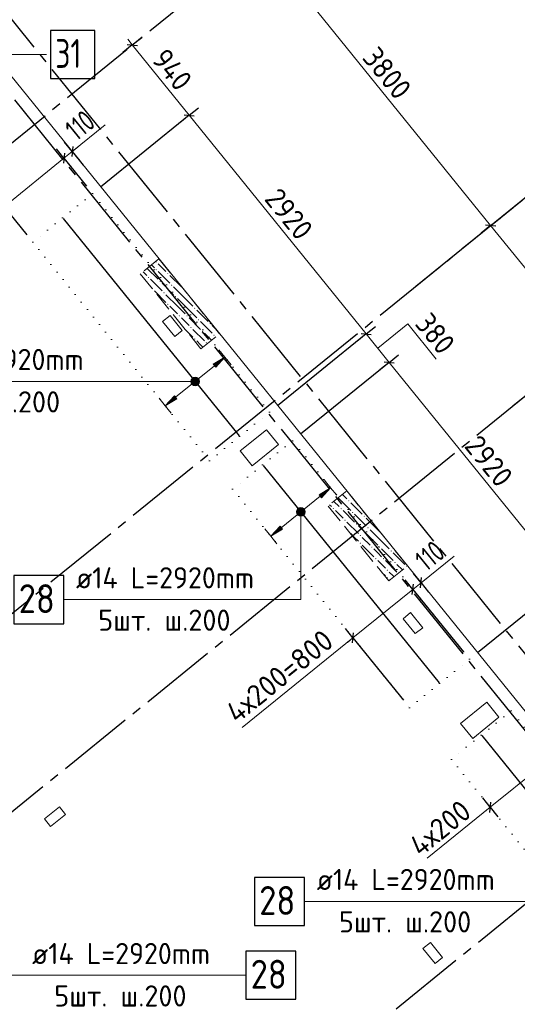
# Model space of a CAD drawing. Header units: millimetres. Extents: x 0 to 59400, y 0 to 42000.
# Tile 30 of 32: x 46942 to 52111, y 25973 to 36195. Entities that reach past the tile are written whole.
import ezdxf

# ---------------------------------------------------------------- set-up
doc = ezdxf.new("R2010")
doc.units = ezdxf.units.MM
for name, pattern in [('______2', [270, 200, -70]), ('______5', [1100, 800, -100, 100, -100]), ('______9', [100, 0, -100])]:
    doc.linetypes.add(name, pattern=pattern)
for name, color, linetype, lineweight in [('Standard', 7, 'Continuous', 25), ('ДОП Верх по У', 7, 'Continuous', 18), ('ЖБ Перекрытие верхний уровень_1', 7, 'Continuous', 18), ('Позиционная метка номер позиции', 7, 'Continuous', 13), ('Размерная линия_ общее', 7, 'Continuous', 13)]:
    doc.layers.add(name, color=color, linetype=linetype, lineweight=lineweight)
doc.layers.add('ЖБ Пилон', color=7, linetype='______2', lineweight=13, true_color=0xa0a0a0)
doc.layers.add('Оси', color=7, linetype='______5', lineweight=13, true_color=0x656565)
doc.styles.add('ISOCPEUR', font='txt')

msp = doc.modelspace()

# ---------------------------------------------------------------- hatches: boundary and pattern name
at = {"layer": 'ДОП Верх по У', "linetype": 'Continuous', "lineweight": 13, "transparency": 33554687}
for points in [[(48978, 32587), (49074, 32691), (48953, 32618)], [(50076, 31232), (50172, 31335), (50051, 31263)]]:
    msp.add_hatch(color=7, dxfattribs=at).paths.add_polyline_path(points)
for points in [[(48574, 32260), (48453, 32187), (48549, 32291)], [(49672, 30905), (49550, 30832), (49647, 30936)]]:
    msp.add_hatch(color=7, dxfattribs=at).paths.add_polyline_path(points, flags=16)
at = {"layer": 'ЖБ Пилон', "linetype": 'Continuous', "lineweight": 18, "transparency": 33554687}
for points in [[(48354, 33680), (48361, 33686), (48367, 33680), (48361, 33673)], [(48354, 33600), (48361, 33606), (48367, 33600), (48361, 33593)], [(48474, 33560), (48481, 33566), (48487, 33560), (48481, 33553)], [(48274, 33520), (48281, 33526), (48287, 33520), (48281, 33513)], [(48394, 33480), (48401, 33486), (48407, 33480), (48401, 33473)], [(48514, 33440), (48521, 33446), (48527, 33440), (48521, 33433)], [(48318, 33403), (48321, 33406), (48327, 33400), (48323, 33396)], [(48434, 33360), (48441, 33366), (48447, 33360), (48441, 33353)], [(48554, 33320), (48561, 33326), (48567, 33320), (48561, 33313)], [(48634, 33400), (48639, 33404), (48644, 33397), (48641, 33393)], [(48474, 33240), (48481, 33246), (48487, 33240), (48481, 33233)], [(48594, 33120), (48601, 33126), (48607, 33120), (48601, 33113)], [(48674, 33120), (48681, 33126), (48687, 33120), (48681, 33113)], [(48754, 33200), (48761, 33206), (48767, 33200), (48761, 33193)], [(48794, 33080), (48801, 33086), (48807, 33080), (48801, 33073)], [(48914, 33040), (48921, 33046), (48927, 33040), (48921, 33033)], [(48640, 33005), (48641, 33006), (48647, 33000), (48646, 32998)], [(48714, 33000), (48721, 33006), (48727, 33000), (48721, 32993)], [(48834, 32960), (48841, 32966), (48847, 32960), (48841, 32953)], [(48954, 32920), (48961, 32926), (48967, 32920), (48961, 32913)], [(48754, 32880), (48761, 32886), (48767, 32880), (48761, 32873)], [(48874, 32840), (48881, 32846), (48887, 32840), (48881, 32833)], [(50354, 31280), (50357, 31282), (50363, 31275), (50361, 31273)], [(50354, 31200), (50361, 31206), (50367, 31200), (50361, 31193)], [(50194, 31120), (50201, 31126), (50207, 31120), (50201, 31113)], [(50274, 31120), (50281, 31126), (50287, 31120), (50281, 31113)], [(50394, 31080), (50401, 31086), (50407, 31080), (50401, 31073)], [(50314, 31000), (50321, 31006), (50327, 31000), (50321, 30993)], [(50514, 31040), (50521, 31046), (50527, 31040), (50521, 31033)], [(50358, 30883), (50361, 30886), (50367, 30880), (50364, 30876)], [(50434, 30960), (50441, 30966), (50447, 30960), (50441, 30953)], [(50554, 30920), (50561, 30926), (50567, 30920), (50561, 30913)], [(50474, 30840), (50481, 30846), (50487, 30840), (50481, 30833)], [(50474, 30760), (50481, 30766), (50487, 30760), (50481, 30753)], [(50594, 30720), (50601, 30726), (50607, 30720), (50601, 30713)], [(50674, 30720), (50681, 30726), (50687, 30720), (50681, 30713)], [(50794, 30680), (50801, 30686), (50807, 30680), (50801, 30673)], [(50634, 30600), (50641, 30606), (50647, 30600), (50641, 30593)], [(50714, 30600), (50721, 30606), (50727, 30600), (50721, 30593)], [(50834, 30560), (50841, 30566), (50847, 30560), (50841, 30553)], [(50754, 30480), (50761, 30486), (50767, 30480), (50761, 30473)], [(50954, 30520), (50961, 30526), (50964, 30522), (50957, 30516)], [(50754, 30400), (50761, 30406), (50767, 30400), (50761, 30393)]]:
    msp.add_hatch(color=7, dxfattribs=at).paths.add_polyline_path(points, flags=16)
at = {"layer": 'Позиционная метка номер позиции', "linetype": 'Continuous', "lineweight": 13, "transparency": 33554687}
for points in [[(48725, 32417), (48725, 32462), (48719, 32439)], [(48741, 32400), (48741, 32478), (48725, 32462)], [(48741, 32400), (48725, 32462), (48725, 32417)], [(48764, 32394), (48764, 32484), (48741, 32478)], [(48764, 32394), (48741, 32478), (48741, 32400)], [(48786, 32400), (48786, 32478), (48764, 32484)], [(48786, 32400), (48764, 32484), (48764, 32394)], [(48802, 32417), (48802, 32462), (48786, 32478)], [(48802, 32417), (48786, 32478), (48786, 32400)], [(48802, 32462), (48802, 32417), (48809, 32439)], [(49900, 31106), (49823, 31106), (49816, 31084)], [(49900, 31106), (49816, 31084), (49906, 31084)], [(49906, 31084), (49816, 31084), (49823, 31061)], [(49884, 31122), (49839, 31122), (49823, 31106)], [(49884, 31122), (49823, 31106), (49900, 31106)], [(49906, 31084), (49823, 31061), (49900, 31061)], [(49839, 31122), (49884, 31122), (49861, 31129)], [(49900, 31061), (49823, 31061), (49839, 31045)], [(49900, 31061), (49839, 31045), (49884, 31045)], [(49884, 31045), (49839, 31045), (49861, 31039)]]:
    msp.add_hatch(color=7, dxfattribs=at).paths.add_polyline_path(points)

# ---------------------------------------------------------------- linework, layer by layer
at = {"layer": 'Standard', "color": 7, "linetype": '______9', "lineweight": 13, "transparency": 33554687}
for p, q in [((47699, 34389), (47078, 33886)), ((49537, 32120), (47699, 34389)), ((47078, 33886), (48915, 31616)), ((48915, 31616), (49537, 32120)), ((49776, 31824), (49154, 31321)), ((51614, 29555), (49776, 31824)), ((49154, 31321), (50992, 29052)), ((50992, 29052), (51614, 29555)), ((52048, 29019), (51426, 28516)), ((53886, 26750), (52048, 29019)), ((51426, 28516), (53264, 26246))]:
    msp.add_line(p, q, dxfattribs=at)
at = {"layer": 'ДОП Верх по У', "color": 7, "linetype": 'Continuous', "lineweight": 25, "transparency": 33554687}
for p, q in [((47393, 34132), (49222, 31874)), ((49470, 31567), (51298, 29309)), ((51742, 28762), (53571, 26503))]:
    msp.add_line(p, q, dxfattribs=at)
at = {"layer": 'ДОП Верх по У', "color": 251, "linetype": 'Continuous', "lineweight": 13, "true_color": 0x494949, "transparency": 33554687}
for p, q in [((49074, 32691), (49011, 32769)), ((49074, 32691), (48953, 32618)), ((48953, 32618), (48978, 32587)), ((48978, 32587), (49074, 32691)), ((49074, 32691), (49137, 32613)), ((49074, 32691), (49074, 32691)), ((48561, 32276), (48966, 32603)), ((48453, 32187), (48390, 32265)), ((48453, 32187), (48549, 32291)), ((48574, 32260), (48453, 32187)), ((48549, 32291), (48574, 32260)), ((48453, 32187), (48516, 32110)), ((48453, 32187), (48453, 32187)), ((50172, 31335), (50109, 31413)), ((50172, 31335), (50051, 31263)), ((50076, 31232), (50172, 31335)), ((50172, 31335), (50235, 31258)), ((50172, 31335), (50172, 31335)), ((49659, 30920), (50063, 31247)), ((50051, 31263), (50076, 31232)), ((49550, 30832), (49487, 30910)), ((49550, 30832), (49647, 30936)), ((49672, 30905), (49550, 30832)), ((49647, 30936), (49672, 30905)), ((49550, 30832), (49613, 30754)), ((49550, 30832), (49550, 30832))]:
    msp.add_line(p, q, dxfattribs=at)
at = {"layer": 'ДОП Верх по У', "color": 7, "linetype": 'Continuous', "lineweight": 25, "transparency": 33554687}
for points in [[(47261, 35584), (47721, 35584), (47721, 36084), (47261, 36084), (47261, 35584)], [(46882, 29924), (47402, 29924), (47402, 30424), (46882, 30424), (46882, 29924)], [(49380, 26791), (49900, 26791), (49900, 27291), (49380, 27291), (49380, 26791)], [(49291, 26025), (49811, 26025), (49811, 26525), (49291, 26525), (49291, 26025)]]:
    msp.add_lwpolyline(points, dxfattribs=at)
at = {"layer": 'ЖБ Перекрытие верхний уровень_1', "color": 7, "linetype": 'Continuous', "lineweight": 18, "transparency": 33554687}
for p, q in [((55406, 25047), (46407, 36160)), ((48505, 33124), (48427, 33061)), ((48631, 32969), (48505, 33124)), ((48427, 33061), (48553, 32906)), ((48553, 32906), (48631, 32969)), ((49504, 31938), (49232, 31718)), ((49629, 31783), (49504, 31938)), ((49232, 31718), (49357, 31563)), ((49357, 31563), (49629, 31783)), ((51003, 30039), (50926, 29976)), ((50926, 29976), (51051, 29821)), ((51129, 29883), (51003, 30039)), ((51051, 29821), (51129, 29883)), ((51794, 29110), (51522, 28889)), ((51920, 28954), (51794, 29110)), ((51648, 28734), (51920, 28954)), ((51522, 28889), (51648, 28734)), ((47354, 28023), (47198, 27897)), ((47417, 27945), (47354, 28023)), ((47261, 27819), (47417, 27945)), ((47198, 27897), (47261, 27819)), ((51209, 26615), (51131, 26552)), ((51334, 26460), (51209, 26615)), ((51131, 26552), (51257, 26397)), ((51257, 26397), (51334, 26460))]:
    msp.add_line(p, q, dxfattribs=at)
at = {"layer": 'ЖБ Пилон', "color": 253, "linetype": '______2', "lineweight": 13, "true_color": 0xa0a0a0, "transparency": 33554687}
for p, q in [((48389, 33712), (48195, 33555)), ((49018, 32935), (48389, 33712)), ((48195, 33555), (48824, 32778)), ((48824, 32778), (49018, 32935)), ((50340, 31303), (50145, 31146)), ((50969, 30526), (50340, 31303)), ((50145, 31146), (50775, 30369)), ((50775, 30369), (50969, 30526))]:
    msp.add_line(p, q, dxfattribs=at)
at = {"layer": 'ЖБ Пилон', "color": 9, "linetype": 'Continuous', "lineweight": 18, "true_color": 0xc7c7c7, "transparency": 33554687}
for p, q in [((48311, 33649), (48341, 33620)), ((48421, 33620), (48381, 33660)), ((48223, 33578), (48261, 33540)), ((48267, 33613), (48381, 33500)), ((48381, 33580), (48501, 33460)), ((48461, 33580), (48421, 33620)), ((48501, 33540), (48621, 33420)), ((48301, 33500), (48421, 33380)), ((48421, 33460), (48541, 33340)), ((48341, 33380), (48461, 33260)), ((48581, 33220), (48461, 33340)), ((48661, 33300), (48541, 33420)), ((48581, 33300), (48661, 33220)), ((48661, 33300), (48741, 33220)), ((48501, 33220), (48581, 33140)), ((48581, 33220), (48661, 33140)), ((48661, 33220), (48781, 33100)), ((48781, 33180), (48901, 33060)), ((48661, 33060), (48621, 33100)), ((48701, 33020), (48661, 33060)), ((48701, 33100), (48821, 32980)), ((48821, 33060), (48941, 32940)), ((48989, 32971), (48941, 33020)), ((48661, 32980), (48741, 32900)), ((48741, 32980), (48861, 32860)), ((48934, 32867), (48861, 32940)), ((48821, 32820), (48781, 32860)), ((48845, 32795), (48821, 32820)), ((50338, 31302), (50341, 31300)), ((50206, 31194), (50261, 31140)), ((50250, 31230), (50261, 31220)), ((50261, 31220), (50381, 31100)), ((50294, 31266), (50341, 31220)), ((50381, 31180), (50501, 31060)), ((50161, 31159), (50181, 31140)), ((50261, 31060), (50221, 31100)), ((50301, 31100), (50421, 30980)), ((50301, 31020), (50261, 31060)), ((50341, 30980), (50461, 30860)), ((50421, 31060), (50541, 30940)), ((50661, 30900), (50541, 31020)), ((50581, 30820), (50461, 30940)), ((50581, 30900), (50661, 30820)), ((50661, 30900), (50692, 30868)), ((50421, 30820), (50381, 30860)), ((50461, 30780), (50421, 30820)), ((50501, 30820), (50581, 30740)), ((50581, 30820), (50661, 30740)), ((50661, 30820), (50781, 30700)), ((50501, 30740), (50621, 30620)), ((50661, 30660), (50621, 30700)), ((50701, 30700), (50821, 30580)), ((50701, 30620), (50661, 30660)), ((50661, 30580), (50741, 30500)), ((50741, 30580), (50861, 30460)), ((50821, 30660), (50941, 30540)), ((50917, 30483), (50861, 30540)), ((50704, 30457), (50741, 30420)), ((50821, 30420), (50781, 30460)), ((50781, 30380), (50784, 30376)), ((50828, 30412), (50821, 30420))]:
    msp.add_line(p, q, dxfattribs=at)
at = {"layer": 'Оси', "color": 8, "linetype": '______5', "lineweight": -3, "transparency": 33554687}
for p, q in [((39744, 29157), (49832, 37325)), ((57475, 23088), (46097, 37139)), ((57086, 22773), (45708, 36824)), ((42136, 26204), (52223, 34372)), ((43143, 24960), (53230, 33129)), ((45723, 21774), (55810, 29942))]:
    msp.add_line(p, q, dxfattribs=at)
at = {"layer": 'Оси', "color": 7, "linetype": 'Continuous', "lineweight": 25, "transparency": 33554687}
for p, q in [((51057, 33428), (52223, 34372)), ((52064, 32185), (53230, 33129))]:
    msp.add_line(p, q, dxfattribs=at)
at = {"layer": 'Позиционная метка номер позиции', "color": 251, "linetype": 'Continuous', "lineweight": 13, "true_color": 0x656565, "transparency": 33554687}
for p, q in [((47487, 34826), (47829, 35103)), ((51112, 30350), (51454, 30627)), ((50404, 29777), (49254, 28846)), ((51829, 28018), (51176, 27489))]:
    msp.add_line(p, q, dxfattribs=at)
at = {"layer": 'Позиционная метка номер позиции', "color": 7, "linetype": 'Continuous', "lineweight": 13, "transparency": 33554687}
for p, q in [((48764, 32439), (45651, 32439)), ((48719, 32439), (48719, 32439)), ((48764, 32484), (48764, 32484)), ((48809, 32439), (48809, 32439)), ((48764, 32394), (48764, 32394)), ((49816, 31084), (49816, 31084)), ((49861, 31129), (49861, 31129)), ((49906, 31084), (49906, 31084)), ((49861, 31039), (49861, 31039)), ((53135, 27041), (49900, 27041)), ((46299, 26275), (49291, 26275))]:
    msp.add_line(p, q, dxfattribs=at)
for points in [[(44500, 33804), (44500, 35834), (47221, 35834)], [(49861, 31084), (49861, 30174), (47409, 30174)]]:
    msp.add_lwpolyline(points, dxfattribs=at)
at = {"layer": 'Позиционная метка номер позиции', "color": 251, "linetype": 'Continuous', "lineweight": 13, "true_color": 0x656565, "transparency": 33554687}
msp.add_lwpolyline([(50661, 32784), (50972, 33036), (51268, 32671)], dxfattribs=at)
at = {"layer": 'Позиционная метка номер позиции', "color": 7, "linetype": 'Continuous', "lineweight": 13, "transparency": 33554687}
for centre in [(48764, 32439), (49861, 31084)]:
    msp.add_circle(centre, 45, dxfattribs=at)
at = {"layer": 'Размерная линия_ общее', "color": 7, "linetype": 'Continuous', "lineweight": 13, "transparency": 33554687}
for p, q in [((51834, 34058), (49443, 37011)), ((52841, 32814), (51834, 34058))]:
    msp.add_line(p, q, dxfattribs=at)
at = {"layer": 'Размерная линия_ общее', "color": 251, "linetype": 'Continuous', "lineweight": 13, "true_color": 0x656565, "transparency": 33554687}
for p, q in [((48112, 35933), (48064, 35991)), ((48112, 35933), (48703, 35202)), ((48703, 35202), (50541, 32933)), ((47487, 34826), (47545, 34873)), ((47401, 34757), (46780, 34253)), ((47487, 34826), (47401, 34757)), ((50541, 32933), (50780, 32637)), ((50780, 32637), (52618, 30368)), ((51112, 30350), (51170, 30397)), ((50404, 29777), (51026, 30281)), ((51026, 30281), (51112, 30350)), ((50404, 29777), (50346, 29730)), ((51829, 28018), (52451, 28521)), ((51829, 28018), (51771, 27971))]:
    msp.add_line(p, q, dxfattribs=at)
at = {"layer": 'Размерная линия_ общее', "color": 251, "linetype": 'Continuous', "lineweight": -3, "true_color": 0x656565, "transparency": 33554687}
for p, q in [((48112, 35933), (48209, 36011)), ((48112, 35933), (48014, 35854)), ((48112, 35933), (48112, 35933)), ((48703, 35202), (48800, 35281)), ((48703, 35202), (47782, 34456)), ((48703, 35202), (48606, 35123)), ((47487, 34826), (47408, 34923)), ((47401, 34757), (47323, 34854)), ((47401, 34757), (47480, 34660)), ((47401, 34757), (47636, 34467)), ((47487, 34826), (47566, 34729)), ((47487, 34826), (47603, 34683)), ((46780, 34253), (47015, 33963)), ((50541, 32933), (49620, 32187)), ((50541, 32933), (50444, 32854)), ((50541, 32933), (50638, 33011)), ((50780, 32637), (50877, 32716)), ((50780, 32637), (49859, 31892)), ((50780, 32637), (50683, 32559)), ((51026, 30281), (50947, 30378)), ((51112, 30350), (51033, 30447)), ((52618, 30368), (51697, 29622)), ((51026, 30281), (51105, 30184)), ((51026, 30281), (51551, 29633)), ((51112, 30350), (51190, 30253)), ((51112, 30350), (51129, 30329)), ((50404, 29777), (50326, 29874)), ((50404, 29777), (50483, 29680)), ((50404, 29777), (50929, 29129)), ((51829, 28018), (51751, 28115)), ((51829, 28018), (51908, 27921))]:
    msp.add_line(p, q, dxfattribs=at)
at = {"layer": 'Размерная линия_ общее', "color": 251, "linetype": 'Continuous', "lineweight": 25, "true_color": 0x656565, "transparency": 33554687}
for p, q in [((48059, 35938), (48164, 35927)), ((48650, 35208), (48756, 35196)), ((47493, 34879), (47482, 34774)), ((47407, 34810), (47396, 34704)), ((50488, 32938), (50594, 32927)), ((50727, 32643), (50833, 32632)), ((51106, 30297), (51117, 30403)), ((51020, 30228), (51032, 30334)), ((50399, 29725), (50410, 29830)), ((51824, 27965), (51835, 28071))]:
    msp.add_line(p, q, dxfattribs=at)
at = {"layer": 'Размерная линия_ общее', "color": 253, "linetype": 'Continuous', "lineweight": -3, "true_color": 0xa0a0a0, "transparency": 33554687}
for q in [(51737, 33979), (51932, 34136)]:
    msp.add_line((51834, 34058), q, dxfattribs=at)
at = {"layer": 'Размерная линия_ общее', "color": 7, "linetype": 'Continuous', "lineweight": 25, "transparency": 33554687}
msp.add_line((51887, 34052), (51782, 34063), dxfattribs=at)
at = {"layer": 'Размерная линия_ общее', "color": 253, "linetype": 'Continuous', "lineweight": -3, "true_color": 0xa0a0a0, "transparency": 33554687}
msp.add_lwpolyline([(51834, 34058), (51848, 34068), (51848, 34068), (51848, 34068), (51848, 34068), (52068, 34246)], dxfattribs=at)

# ---------------------------------------------------------------- texts
at = {"layer": 'ДОП Верх по У', "color": 7, "linetype": 'Continuous', "lineweight": 13, "transparency": 33554687, "attachment_point": 7, "style": 'ISOCPEUR'}
for s, insert, char_height, width in [('\\W0.94;ø12 L=1830mm ', (45104, 35951), 220, 2104.38), ('\\W0.75;31', (47311, 35694), 300, 472.29), ('\\W0.96;ø14 L=2920mm ', (45757, 32557), 220, 2172.6), ('\\W0.97;5шт. ш.200 ', (45988, 32117), 220, 1712.32), ('\\W0.96;ø14 L=2920mm ', (47527, 30291), 220, 2172.6), ('\\W0.87;28', (46932, 30034), 300, 550.81), ('\\W0.97;5шт. ш.200 ', (47758, 29851), 220, 1712.32), ('\\W0.96;ø14 L=2920mm ', (50027, 27159), 220, 2172.61), ('\\W0.87;28', (49430, 26901), 300, 550.8), ('\\W0.97;5шт. ш.200 ', (50258, 26719), 220, 1712.34), ('\\W0.96;ø14 L=2920mm ', (47070, 26390), 220, 2172.6), ('\\W0.87;28', (49341, 26135), 300, 550.81), ('\\W0.97;5шт. ш.200 ', (47301, 25950), 220, 1712.32)]:
    msp.add_mtext(s, dxfattribs=dict(at, insert=insert, char_height=char_height, width=width))
at = {"layer": 'Размерная линия_ общее', "color": 251, "linetype": 'Continuous', "lineweight": 25, "true_color": 0x656565, "transparency": 33554687, "char_height": 220, "attachment_point": 7, "style": 'ISOCPEUR'}
for s, insert, width, rotation in [('\\W0.92;940', (48301, 35778), 584.44, 309), ('\\W0.74;110', (47531, 34926), 455.15, 38.9968), ('\\W0.93;2920', (49474, 34330), 718.1, 309), ('\\W0.91;380', (51038, 33034), 562, 309), ('\\W0.93;2920', (51551, 31765), 718.09, 309), ('\\W0.74;110', (51164, 30457), 455.16, 38.9968), ('\\W0.97;4х200=800', (49198, 28880), 1513.53, 38.9968), ('\\W0.95;4х200', (51105, 27496), 895.57, 38.9968)]:
    msp.add_mtext(s, dxfattribs=dict(at, insert=insert, width=width, rotation=rotation))
at = {"layer": 'Размерная линия_ общее', "color": 7, "linetype": 'Continuous', "lineweight": 25, "transparency": 33554687, "insert": (50491, 35796), "char_height": 220, "width": 718.1, "attachment_point": 7, "rotation": 309, "style": 'ISOCPEUR'}
msp.add_mtext('\\W0.93;3800', dxfattribs=at)

doc.saveas('drawing.dxf')
